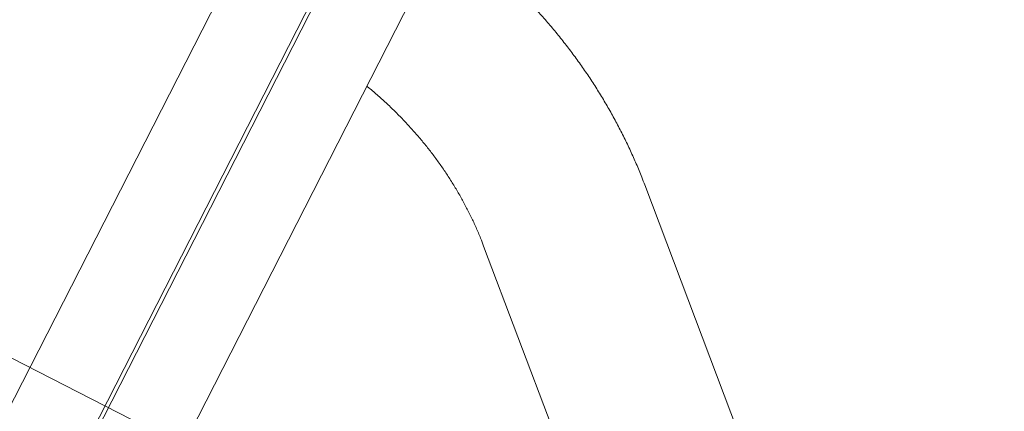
# Model space of a CAD drawing. Extents: x 5459245 to 5462690, y 5971016 to 5972523.
# Tile 167 of 198: x 5462453.12 to 5462453.88, y 5972214.075 to 5972214.377. Entities that reach past the tile are written whole.
import ezdxf

# ---------------------------------------------------------------- set-up
doc = ezdxf.new("R2010")
doc.units = 0
doc.layers.add('A_MAŁA ARCHITEKTURA', color=195, linetype='CONTINUOUS', lineweight=9)
doc.layers.add('ADT CCTV', color=102, linetype='CONTINUOUS')

# ---------------------------------------------------------------- blocks, each defined once
blk = doc.blocks.new('A$C43995eb0')
at = {"layer": 'A_MAŁA ARCHITEKTURA', "linetype": 'Continuous'}
for p, q in [((669.71, 490.13), (490.27, 292.14)), ((588.82, 202.83), (689.22, 313.61)), ((995.85, 66.5), (355.72, 66.5)), ((385.47, 1.5), (937.79, 1.5)), ((385.47, -1.5), (937.79, -1.5)), ((355.72, -66.5), (995.85, -66.5))]:
    blk.add_line(p, q, dxfattribs=at)
at = {"layer": 'A_MAŁA ARCHITEKTURA'}
blk.add_line((831.59, 350), (831.59, -350), dxfattribs=at)
at = {"layer": 'A_MAŁA ARCHITEKTURA', "linetype": 'Continuous'}
for points, knots in [([(490.27, 292.14), (488.87, 290.58), (484.99, 286.26), (478.82, 279.02), (471.83, 270.37), (465.06, 261.51), (458.52, 252.45), (452.21, 243.19), (446.14, 233.75), (440.32, 224.13), (434.74, 214.34), (429.41, 204.38), (424.33, 194.27), (419.52, 184.01), (414.97, 173.6), (410.68, 163.06), (406.67, 152.4), (402.92, 141.62), (399.46, 130.73), (396.26, 119.74), (393.38, 108.65), (391.56, 101.2), (390.77, 97.42), (390.77, 97.38)], [0, 0, 0, 0, 0.029076, 0.079981, 0.130901, 0.181846, 0.232815, 0.283807, 0.334822, 0.385857, 0.436912, 0.487987, 0.539079, 0.590189, 0.641314, 0.692455, 0.743609, 0.794776, 0.845955, 0.897146, 0.948346, 0.999556, 1, 1, 1, 1]), ([(520.18, 66.5), (520.32, 67.2), (521.08, 70.94), (522.72, 77.66), (525.11, 86.64), (527.79, 95.51), (530.71, 104.28), (533.89, 112.93), (537.33, 121.46), (541, 129.86), (544.93, 138.11), (549.09, 146.21), (553.48, 154.15), (558.1, 161.92), (562.95, 169.52), (568.01, 176.93), (573.29, 184.15), (578.78, 191.16), (583.96, 197.39), (587.37, 201.2), (588.82, 202.83)], [0, 0, 0, 0, 0.013462, 0.072196, 0.130942, 0.189701, 0.248477, 0.307271, 0.366086, 0.424925, 0.483791, 0.542688, 0.601618, 0.660586, 0.719594, 0.778648, 0.83775, 0.896906, 0.95612, 1, 1, 1, 1])]:
    blk.add_open_spline(points, degree=3, knots=knots, dxfattribs=at)
blk = doc.blocks.new('A770198')
at = {"layer": 'ADT CCTV', "color": 140, "lineweight": 9}
blk.add_arc((30, 19.04213), 30, 140.600538, 219.400538, dxfattribs=at)
blk = doc.blocks.new('G$CFAE608CC')
at = {"layer": 'ADT CCTV', "rotation": 90}
blk.add_blockref('A770198', (38.08383, 0), dxfattribs=at)

msp = doc.modelspace()

# ---------------------------------------------------------------- block references
at = {"layer": 'A_MAŁA ARCHITEKTURA', "xscale": 0.001, "yscale": 0.001, "zscale": 0.001, "rotation": 242.9301705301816}
msp.add_blockref('A$C43995eb0', (5462453.5658, 5972214.81866), dxfattribs=at)
at = {"layer": 'ADT CCTV', "rotation": 184.5356804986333}
msp.add_blockref('G$CFAE608CC', (5462467.50941, 5972223.83045), dxfattribs=at)

doc.saveas('drawing.dxf')
